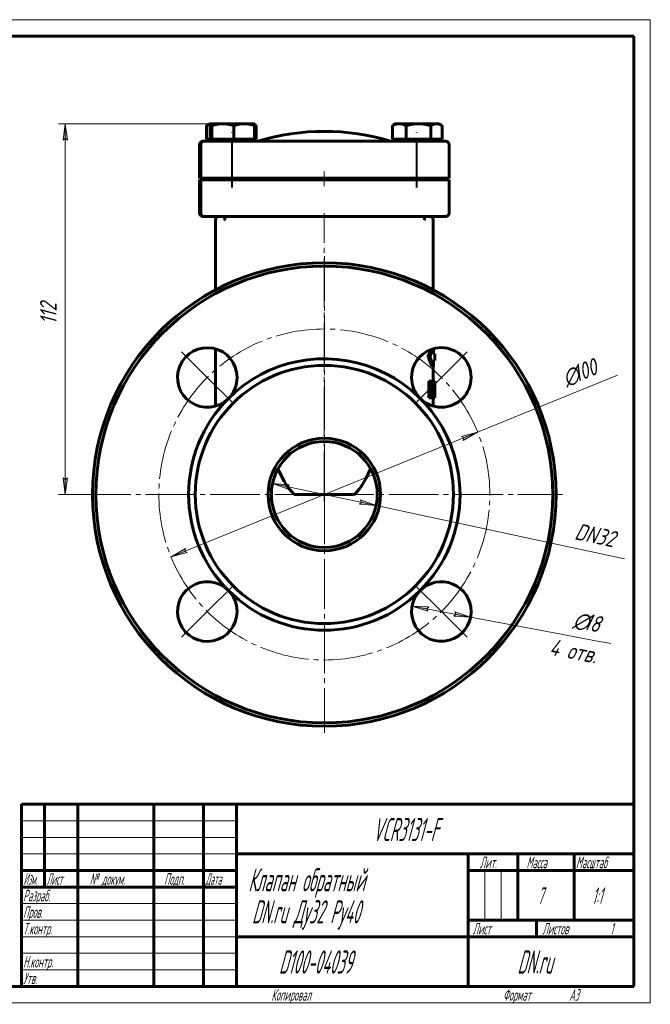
# Model space of a CAD drawing. Header units: millimetres. Extents: x 0 to 420, y 0 to 297.
# Tile 3 of 3: x 229 to 420, y 0 to 297. Entities that reach past the tile are written whole.
import ezdxf

# ---------------------------------------------------------------- set-up
doc = ezdxf.new("R2010")
doc.units = ezdxf.units.MM
for name, pattern in [('K5LT_AXLED', [19.5, 15, -1.5, 1.5, -1.5]), ('K5LT_BASIC', [0]), ('K5LT_THIN', [0])]:
    doc.linetypes.add(name, pattern=pattern)
doc.layers.add('Системный слой', color=7, linetype='Continuous')
doc.layers.add('Системный слой (1)', color=251, linetype='Continuous', true_color=0x6c6c6c)
doc.styles.add('KDIMTEXTSTYLE', font='GOST_AU.SHX', dxfattribs={"width": 0.96, "oblique": 15, "height": 5})
doc.styles.add('KTEXTSTYLE', font='GOST_AU.SHX', dxfattribs={"width": 0.56, "height": 5})
doc.dimstyles.new('KDIMSTYLE (1.00)', dxfattribs={"dimtxt": 5, "dimasz": 1, "dimexe": 2, "dimexo": 0, "dimgap": 1, "dimtad": 1, "dimtxsty": 'KDIMTEXTSTYLE', "dimsah": 1, "dimcen": 0, "dimdle": 1, "dimadec": 0, "dimazin": 0, "dimtfac": 0.667, "dimtmove": 0, "dimatfit": 3, "dimfxl": 1, "dimtvp": 1, "dimtolj": 1, "dimtzin": 0, "dimarcsym": 0})

# ---------------------------------------------------------------- blocks, each defined once
blk = doc.blocks.new('U0')
at = {"layer": 'Системный слой (1)', "color": 143, "linetype": 'K5LT_BASIC', "lineweight": 60, "true_color": 0x33acca}
for p, q in [((307.97, 160.34), (307.54, 161.37)), ((309.35, 157.65), (307.97, 160.34)), ((310.13, 156.39), (309.35, 157.65)), ((310.55, 155.79), (310.13, 156.39)), ((310.76, 155.5), (310.55, 155.79)), ((310.87, 155.36), (310.76, 155.5)), ((310.92, 155.28), (310.87, 155.36)), ((312.37, 153.58), (310.92, 155.28))]:
    blk.add_line(p, q, dxfattribs=at)
blk = doc.blocks.new('U1')
at = {"layer": 'Системный слой (1)', "color": 143, "linetype": 'K5LT_BASIC', "lineweight": 60, "true_color": 0x33acca}
for p, q in [((288.65, 215.38), (288.65, 236.58)), ((288.65, 180.28), (288.65, 197.58))]:
    blk.add_line(p, q, dxfattribs=at)
blk = doc.blocks.new('U2')
at = {"layer": 'Системный слой (1)', "color": 143, "linetype": 'K5LT_BASIC', "lineweight": 60, "true_color": 0x33acca}
for p, q in [((353.83, 184.37), (353.84, 184.51)), ((353.84, 184.51), (353.85, 184.6)), ((353.85, 184.77), (353.86, 184.93)), ((353.85, 184.68), (353.85, 184.77)), ((353.85, 184.63), (353.85, 184.68)), ((353.85, 184.61), (353.85, 184.63)), ((353.85, 184.6), (353.85, 184.61)), ((353.86, 185.19), (353.86, 185.28)), ((353.86, 185.11), (353.86, 185.19)), ((353.86, 185.03), (353.86, 185.11)), ((353.86, 184.93), (353.86, 185.03)), ((353.8, 184.07), (353.81, 184.09)), ((353.81, 184.13), (353.82, 184.18)), ((353.81, 184.11), (353.81, 184.13)), ((353.81, 184.1), (353.81, 184.11)), ((353.81, 184.09), (353.81, 184.1)), ((353.82, 184.26), (353.83, 184.37)), ((353.82, 184.18), (353.82, 184.26))]:
    blk.add_line(p, q, dxfattribs=at)
blk = doc.blocks.new('U3')
at = {"layer": 'Системный слой (1)', "color": 143, "linetype": 'K5LT_BASIC', "lineweight": 60, "true_color": 0x33acca}
for p, q in [((354.08, 187.74), (354.08, 187.77)), ((354.08, 182.77), (354.08, 182.8))]:
    blk.add_line(p, q, dxfattribs=at)
blk = doc.blocks.new('U4')
at = {"layer": 'Системный слой (1)', "color": 143, "linetype": 'K5LT_BASIC', "lineweight": 60, "true_color": 0x33acca}
for p, q in [((335.49, 161.37), (334.17, 158.52)), ((334.17, 158.52), (332.81, 156.26)), ((332.01, 155.15), (331.06, 154.01)), ((332.45, 155.74), (332.01, 155.15)), ((332.66, 156.04), (332.45, 155.74)), ((332.76, 156.18), (332.66, 156.04)), ((332.81, 156.26), (332.76, 156.18)), ((331.06, 154.01), (330.66, 153.58))]:
    blk.add_line(p, q, dxfattribs=at)
blk = doc.blocks.new('U5')
at = {"layer": 'Системный слой (1)', "color": 143, "linetype": 'K5LT_BASIC', "lineweight": 60, "true_color": 0x33acca}
for p, q in [((354.38, 215.38), (354.38, 236.58)), ((354.38, 187.77), (354.38, 192.2)), ((354.38, 180.28), (354.38, 182.77))]:
    blk.add_line(p, q, dxfattribs=at)
blk = doc.blocks.new('U6')
at = {"layer": 'Системный слой (1)', "color": 143, "linetype": 'K5LT_BASIC', "lineweight": 60, "true_color": 0x33acca}
for p, q in [((353.82, 186.35), (353.8, 186.46)), ((353.82, 186.26), (353.82, 186.35)), ((353.83, 186.21), (353.82, 186.26)), ((353.83, 186.19), (353.83, 186.21)), ((353.83, 186.17), (353.83, 186.19)), ((353.84, 186.01), (353.83, 186.17)), ((353.85, 185.8), (353.84, 186.01)), ((353.86, 185.64), (353.85, 185.8)), ((353.86, 185.52), (353.86, 185.64)), ((353.86, 185.41), (353.86, 185.52)), ((353.86, 185.28), (353.86, 185.41))]:
    blk.add_line(p, q, dxfattribs=at)
blk = doc.blocks.new('U7')
at = {"layer": 'Системный слой (1)', "color": 143, "linetype": 'K5LT_BASIC', "lineweight": 60, "true_color": 0x33acca}
for p, q in [((351.83, 237.23), (351.78, 236.88)), ((351.9, 237.46), (351.83, 237.23)), ((351.95, 237.58), (351.9, 237.46))]:
    blk.add_line(p, q, dxfattribs=at)
blk = doc.blocks.new('U8')
at = {"layer": 'Системный слой (1)', "color": 143, "linetype": 'K5LT_BASIC', "lineweight": 60, "true_color": 0x33acca}
for p, q in [((291.26, 237.58), (291.31, 237.45)), ((291.31, 237.45), (291.37, 237.22)), ((291.37, 237.22), (291.42, 236.89)), ((291.42, 236.89), (291.42, 236.89))]:
    blk.add_line(p, q, dxfattribs=at)
blk = doc.blocks.new('U9')
at = {"layer": 'Системный слой (1)', "color": 143, "linetype": 'K5LT_BASIC', "lineweight": 60, "true_color": 0x33acca}
for p, q in [((287.14, 265.3), (287.08, 265)), ((287.2, 265.49), (287.14, 265.3)), ((287.26, 265.57), (287.2, 265.49)), ((287.27, 265.57), (287.26, 265.57)), ((287.28, 265.58), (287.27, 265.58)), ((287.27, 265.58), (287.27, 265.57))]:
    blk.add_line(p, q, dxfattribs=at)
blk = doc.blocks.new('U10')
at = {"layer": 'Системный слой (1)', "color": 143, "linetype": 'K5LT_BASIC', "lineweight": 60, "true_color": 0x33acca}
for p, q in [((342.67, 265.44), (342.63, 265.3)), ((342.71, 265.53), (342.67, 265.44)), ((342.75, 265.57), (342.71, 265.53)), ((342.76, 265.57), (342.75, 265.57)), ((342.77, 265.58), (342.76, 265.58)), ((342.76, 265.58), (342.76, 265.57))]:
    blk.add_line(p, q, dxfattribs=at)
blk = doc.blocks.new('U11')
at = {"layer": 'Системный слой (1)', "color": 143, "linetype": 'K5LT_BASIC', "lineweight": 60, "true_color": 0x33acca}
for p, q in [((342.8, 265.56), (342.77, 265.58)), ((342.83, 265.51), (342.8, 265.56)), ((342.87, 265.44), (342.83, 265.51))]:
    blk.add_line(p, q, dxfattribs=at)
blk = doc.blocks.new('U12')
at = {"layer": 'Системный слой (1)', "color": 143, "linetype": 'K5LT_BASIC', "lineweight": 60, "true_color": 0x33acca}
for p, q in [((355.89, 265.53), (355.4, 265.58)), ((356.38, 265.38), (355.89, 265.53)), ((356.89, 265.12), (356.38, 265.38)), ((356.96, 265.08), (356.89, 265.12)), ((357.03, 265.04), (356.96, 265.08)), ((357.1, 265), (357.03, 265.04))]:
    blk.add_line(p, q, dxfattribs=at)
blk = doc.blocks.new('U13')
at = {"layer": 'Системный слой (1)', "color": 143, "linetype": 'K5LT_BASIC', "lineweight": 60, "true_color": 0x33acca}
for p, q in [((300.5, 265.23), (300.4, 265.28)), ((300.61, 265.18), (300.5, 265.23)), ((300.71, 265.12), (300.61, 265.18)), ((300.78, 265.08), (300.71, 265.12)), ((300.85, 265.04), (300.78, 265.08)), ((300.92, 265), (300.85, 265.04))]:
    blk.add_line(p, q, dxfattribs=at)
blk = doc.blocks.new('U14')
at = {"layer": 'Системный слой (1)', "color": 143, "linetype": 'K5LT_BASIC', "lineweight": 60, "true_color": 0x33acca}
for p, q in [((286.37, 265.21), (285.93, 265)), ((286.8, 265.37), (286.37, 265.21)), ((287.2, 265.49), (286.8, 265.37))]:
    blk.add_line(p, q, dxfattribs=at)
blk = doc.blocks.new('U15')
at = {"layer": 'Системный слой (1)', "color": 30, "linetype": 'K5LT_AXLED', "lineweight": 18, "true_color": 0xff8000}
for q in [(321.52, 225.58), (249.52, 153.58), (393.52, 153.58), (321.52, 81.58)]:
    blk.add_line((321.52, 153.58), q, dxfattribs=at)
blk = doc.blocks.new('U16')
at = {"layer": 'Системный слой (1)', "color": 30, "linetype": 'K5LT_AXLED', "lineweight": 18, "true_color": 0xff8000}
for p, q in [((286.16, 188.93), (278.38, 196.71)), ((356.87, 188.93), (364.65, 196.71)), ((293.94, 181.15), (286.16, 188.93)), ((349.09, 181.15), (356.87, 188.93)), ((293.94, 126), (286.16, 118.22)), ((349.09, 126), (356.87, 118.22)), ((286.16, 118.22), (278.38, 110.44)), ((356.87, 118.22), (364.65, 110.44))]:
    blk.add_line(p, q, dxfattribs=at)
for start, end in [(45, 135), (135, 225), (315, 45), (225, 315)]:
    blk.add_arc((321.52, 153.58), 50, start, end, dxfattribs=at)
blk = doc.blocks.new('D0')
at = {"layer": 'Системный слой (1)'}
for points in [[(363.45, 169.92), (367.83, 172.41), (362.95, 171.14), (363.66, 170.72)], [(280.08, 136.01), (279.37, 136.44), (279.58, 137.23), (275.2, 134.74)]]:
    blk.add_hatch(color=7, dxfattribs=at).paths.add_polyline_path(points)
at = {"layer": 'Системный слой (1)', "color": 7, "linetype": 'K5LT_THIN', "lineweight": 18, "true_color": 0xffffff}
for p, q in [((275.2, 134.74), (367.83, 172.41)), ((362.95, 171.14), (367.83, 172.41)), ((363.66, 170.72), (362.95, 171.14)), ((367.83, 172.41), (363.45, 169.92)), ((363.45, 169.92), (363.66, 170.72)), ((275.2, 134.74), (279.58, 137.23)), ((279.58, 137.23), (279.37, 136.44)), ((280.08, 136.01), (275.2, 134.74)), ((279.37, 136.44), (280.08, 136.01))]:
    blk.add_line(p, q, dxfattribs=at)
blk.add_wipeout([(395.28, 184.65), (392.5, 191.49), (404.59, 196.41), (407.37, 189.57)]).dxf.layer = 'Системный слой (1)'
blk.add_line((367.83, 172.41), (410.1, 189.6), dxfattribs=at)
at = {"layer": 'Системный слой (1)', "color": 7, "char_height": 5, "attachment_point": 1, "rotation": 22.1298, "style": 'KTEXTSTYLE'}
for s, insert in [('\\H5.0;\\W1.000;\\Q15;\\Q15;\\W0.960;100', (395.86, 192)), ('\\H5.0;\\W1.000;\\Q15;\\Q15;\\W0.960;∅', (392.8, 190.76))]:
    blk.add_mtext(s, dxfattribs=dict(at, insert=insert))
blk = doc.blocks.new('KDIMARROW_01')
at = {"layer": 'Системный слой'}
blk.add_hatch(color=0, dxfattribs=at).paths.add_polyline_path([(-5, -0.66), (0, 0), (-5, 0.66), (-4.5, 0)])
at = {"layer": 'Системный слой', "color": 0, "linetype": 'K5LT_THIN', "lineweight": 18}
for p, q in [((-4.5, 0), (-5, 0.66)), ((-5, 0.66), (0, 0)), ((0, 0), (-5, -0.66)), ((-5, -0.66), (-4.5, 0))]:
    blk.add_line(p, q, dxfattribs=at)
at = {"layer": 'Системный слой (1)', "color": 0, "linetype": 'K5LT_THIN', "lineweight": 18}
blk.add_line((321.52, 153.58), (320.52, 153.58), dxfattribs=at)
blk = doc.blocks.new('D1')
at = {"layer": 'Системный слой (1)'}
for points in [[(352.45, 119.06), (353.06, 119.61), (348.03, 119.89), (352.82, 118.32)], [(365.71, 116.55), (360.92, 118.12), (361.29, 117.38), (360.68, 116.83)]]:
    blk.add_hatch(color=7, dxfattribs=at).paths.add_polyline_path(points)
at = {"layer": 'Системный слой (1)', "color": 7, "linetype": 'K5LT_THIN', "lineweight": 18, "true_color": 0xffffff}
for p, q in [((348.03, 119.89), (353.06, 119.61)), ((352.82, 118.32), (348.03, 119.89)), ((348.03, 119.89), (365.71, 116.55)), ((353.06, 119.61), (352.45, 119.06)), ((352.45, 119.06), (352.82, 118.32)), ((360.68, 116.83), (361.29, 117.38)), ((365.71, 116.55), (360.68, 116.83)), ((361.29, 117.38), (360.92, 118.12)), ((360.92, 118.12), (365.71, 116.55))]:
    blk.add_line(p, q, dxfattribs=at)
blk.add_wipeout([(388.96, 103.62), (392.07, 120.09), (407.05, 117.26), (403.93, 100.79)]).dxf.layer = 'Системный слой (1)'
blk.add_line((365.71, 116.55), (408.08, 108.53), dxfattribs=at)
at = {"layer": 'Системный слой (1)', "color": 7, "char_height": 5, "attachment_point": 1, "rotation": 349.2889, "style": 'KTEXTSTYLE'}
for s, insert in [('\\H5.0;\\W1.000;\\Q15;\\Q15;\\W0.960;∅', (397.29, 118.3)), ('\\H5.0;\\W1.000;\\Q15;\\Q15;\\W0.960;18', (400.54, 117.68)), ('\\H5.0;\\W1.000;\\Q15;\\Q15;\\W0.960;4 отв.', (390.18, 110.09))]:
    blk.add_mtext(s, dxfattribs=dict(at, insert=insert))
blk = doc.blocks.new('D2')
at = {"layer": 'Системный слой (1)'}
for points in [[(310.27, 155.98), (310.9, 156.52), (305.87, 156.92), (310.62, 155.23)], [(337.16, 150.23), (332.41, 151.92), (332.76, 151.17), (332.13, 150.63)]]:
    blk.add_hatch(color=7, dxfattribs=at).paths.add_polyline_path(points)
at = {"layer": 'Системный слой (1)', "color": 7, "linetype": 'K5LT_THIN', "lineweight": 18, "true_color": 0xffffff}
for p, q in [((305.87, 156.92), (310.9, 156.52)), ((310.62, 155.23), (305.87, 156.92)), ((305.87, 156.92), (337.16, 150.23)), ((310.9, 156.52), (310.27, 155.98)), ((310.27, 155.98), (310.62, 155.23)), ((332.76, 151.17), (332.41, 151.92)), ((332.41, 151.92), (337.16, 150.23)), ((332.13, 150.63), (332.76, 151.17)), ((337.16, 150.23), (332.13, 150.63))]:
    blk.add_line(p, q, dxfattribs=at)
blk.add_wipeout([(396.57, 138.55), (398.11, 145.77), (411.49, 142.91), (409.95, 135.69)]).dxf.layer = 'Системный слой (1)'
blk.add_line((337.16, 150.23), (412.25, 134.18), dxfattribs=at)
at = {"layer": 'Системный слой (1)', "color": 7, "insert": (397.94, 145), "char_height": 5, "attachment_point": 1, "rotation": 347.9327, "style": 'KTEXTSTYLE'}
blk.add_mtext('\\H5.0;\\W1.000;\\Q15;\\Q15;\\W0.960;DN32', dxfattribs=at)
blk = doc.blocks.new('D3')
at = {"layer": 'Системный слой (1)'}
for points in [[(243.89, 260.58), (243.23, 265.58), (242.57, 260.58), (243.23, 261.08)], [(243.23, 153.58), (243.89, 158.58), (243.23, 158.08), (242.57, 158.58)]]:
    blk.add_hatch(color=7, dxfattribs=at).paths.add_polyline_path(points)
at = {"layer": 'Системный слой (1)', "color": 7, "linetype": 'K5LT_THIN', "lineweight": 18, "true_color": 0xffffff}
for p, q in [((290.83, 265.58), (241.23, 265.58)), ((242.57, 260.58), (243.23, 265.58)), ((243.23, 265.58), (243.89, 260.58)), ((243.23, 261.08), (242.57, 260.58)), ((243.89, 260.58), (243.23, 261.08)), ((243.23, 153.58), (242.57, 158.58)), ((242.57, 158.58), (243.23, 158.08)), ((243.23, 158.08), (243.89, 158.58)), ((243.89, 158.58), (243.23, 153.58)), ((251.52, 153.58), (241.23, 153.58))]:
    blk.add_line(p, q, dxfattribs=at)
blk.add_wipeout([(242.23, 204.96), (234.85, 204.96), (234.85, 213.82), (242.23, 213.82)]).dxf.layer = 'Системный слой (1)'
blk.add_line((243.23, 265.58), (243.23, 153.58), dxfattribs=at)
at = {"layer": 'Системный слой (1)', "color": 7, "insert": (235.64, 204.96), "char_height": 5, "attachment_point": 1, "rotation": 90, "style": 'KTEXTSTYLE'}
blk.add_mtext('\\H5.0;\\W1.000;\\Q15;\\Q15;\\W0.960;112', dxfattribs=at)
blk = doc.blocks.new('U36')
at = {"color": 7, "linetype": 'K5LT_THIN', "lineweight": 18, "true_color": 0xffffff}
for p, q in [((0, 297), (420, 297)), ((420, 297), (420, 0)), ((230, 55), (295, 55)), ((230, 50), (295, 50)), ((230, 45), (295, 45)), ((369.96, 25), (369.96, 40)), ((374.98, 25), (374.98, 40)), ((230, 30), (295, 30)), ((230, 25), (295, 25)), ((230, 20), (295, 20)), ((230, 15), (295, 15)), ((230, 10), (295, 10)), ((420, 0), (0, 0))]:
    blk.add_line(p, q, dxfattribs=at)
at = {"color": 143, "linetype": 'K5LT_BASIC', "lineweight": 60, "true_color": 0x33acca}
for p, q in [((20, 292), (415, 292)), ((415, 292), (415, 5)), ((230, 60), (415, 60)), ((230, 5), (230, 60)), ((237, 35), (237, 60)), ((247, 5), (247, 60)), ((270, 5), (270, 60)), ((285, 5), (285, 60)), ((295, 5), (295, 60)), ((295, 45), (415, 45)), ((365, 5), (365, 45)), ((380, 25), (380, 45)), ((397, 25), (397, 45)), ((230, 40), (295, 40)), ((365, 40), (380, 40)), ((380, 40), (415, 40)), ((230, 35), (295, 35)), ((365, 25), (415, 25)), ((385.57, 20), (385.57, 25)), ((295, 20), (365, 20)), ((365, 20), (415, 20)), ((415, 5), (20, 5))]:
    blk.add_line(p, q, dxfattribs=at)
at = {"color": 7, "attachment_point": 1, "style": 'KTEXTSTYLE'}
for s, insert, char_height in [('\\H5.0;\\W1.000;\\Q15;\\Q15;\\W0.560;\\H7.00;VCR3131-F', (336.13, 55.86), 7), ('\\H5.0;\\W1.000;\\Q15;\\Q15;\\W0.560;\\H3.50;Лит.', (368.47, 44.18), 3.5), ('\\H5.0;\\W1.000;\\Q15;\\Q15;\\W0.560;\\H3.50;Масса', (382.58, 44.18), 3.5), ('\\H5.0;\\W1.000;\\Q15;\\Q15;\\W0.540;\\H3.50;Масштаб', (397.52, 44.18), 3.5), ('\\H5.0;\\W1.000;\\Q15;\\Q15;\\W0.458;\\H3.50;Изм.', (230.62, 39.18), 3.5), ('\\H5.0;\\W1.000;\\Q15;\\Q15;\\W0.467;\\H3.50;Лист', (237.61, 39.18), 3.5), ('\\H5.0;\\W1.000;\\Q15;\\Q15;\\W0.560;\\H3.50;№ докум.', (250.63, 39.18), 3.5), ('\\H5.0;\\W1.000;\\Q15;\\Q15;\\W0.560;\\H3.50;Подп.', (273.1, 39.18), 3.5), ('\\H5.0;\\W1.000;\\Q15;\\Q15;\\W0.467;\\H3.50;Дата', (285.61, 39.18), 3.5), ('\\H5.0;\\W1.000;\\Q15;\\Q15;\\W0.560;\\H7.00;Клапан обратный', (298.54, 40.69), 7), ('\\H5.0;\\W1.000;\\Q15;\\Q15;\\W0.560;\\H3.50;Разраб.', (230.5, 34.18), 3.5), ('\\H5.0;\\W1.000;\\Q15;\\Q15;\\W0.560;7', (386, 34.9), 5), ('\\H5.0;\\W1.000;\\Q15;\\Q15;\\W0.560;{\\c16737820;1:1}', (402.44, 34.9), 5), ('\\H5.0;\\W1.000;\\Q15;\\Q15;\\W0.560;\\H7.00;DN.ru Ду32 Ру40', (299.65, 31.02), 7), ('\\H5.0;\\W1.000;\\Q15;\\Q15;\\W0.560;\\H3.50;Пров.', (230.5, 29.18), 3.5), ('\\H5.0;\\W1.000;\\Q15;\\Q15;\\W0.560;\\H3.50;Т.контр.', (230.5, 24.18), 3.5), ('\\H5.0;\\W1.000;\\Q15;\\Q15;\\W0.560;\\H3.50;Лист', (366.32, 24.18), 3.5), ('\\H5.0;\\W1.000;\\Q15;\\Q15;\\W0.560;\\H3.50;Листов', (387.36, 24.18), 3.5), ('\\H5.0;\\W1.000;\\Q15;\\Q15;\\W0.560;\\H3.50;1', (407.91, 24.18), 3.5), ('\\H5.0;\\W1.000;\\Q15;\\Q15;\\W0.560;\\H7.00;{\\c16737820;D100-04039}', (307.8, 15.86), 7), ('\\H5.0;\\W1.000;\\Q15;\\Q15;\\W0.560;\\H7.00;DN.ru', (379.84, 15.86), 7), ('\\H5.0;\\W1.000;\\Q15;\\Q15;\\W0.560;\\H3.50;Н.контр.', (230.5, 14.18), 3.5), ('\\H5.0;\\W1.000;\\Q15;\\Q15;\\W0.560;\\H3.50;Утв.', (230.5, 9.18), 3.5), ('\\H5.0;\\W1.000;\\Q15;\\Q15;\\W0.560;\\H3.50;Копировал', (305.5, 4.18), 3.5), ('\\H5.0;\\W1.000;\\Q15;\\Q15;\\W0.560;\\H3.50;Формат', (375.5, 4.18), 3.5), ('\\H5.0;\\W1.000;\\Q15;\\Q15;\\W0.560;\\H3.50;A3', (395.5, 4.18), 3.5)]:
    blk.add_mtext(s, dxfattribs=dict(at, insert=insert, char_height=char_height))

msp = doc.modelspace()

# ---------------------------------------------------------------- linework, layer by layer
at = {"layer": 'Системный слой (1)', "color": 143, "linetype": 'K5LT_BASIC', "lineweight": 60, "true_color": 0x33acca}
for p, q in [((285.929, 260.876), (285.929, 264.996)), ((286.924, 265.576), (286.135, 265.121)), ((286.924, 265.576), (287.27, 265.576)), ((287.076, 260.876), (287.076, 264.996)), ((287.27, 265.576), (287.257, 265.569)), ((287.27, 265.576), (287.28, 265.576)), ((287.28, 265.576), (290.831, 265.576)), ((287.484, 260.876), (287.484, 264.996)), ((290.831, 265.576), (297.321, 265.576)), ((294.178, 260.876), (294.178, 264.996)), ((297.321, 265.576), (300.27, 265.576)), ((300.27, 265.576), (300.284, 265.569)), ((300.398, 265.302), (300.712, 265.121)), ((300.465, 260.876), (300.465, 264.996)), ((300.918, 260.876), (300.918, 264.996)), ((342.112, 260.876), (342.112, 264.996)), ((343.107, 265.576), (342.318, 265.121)), ((342.76, 265.576), (342.747, 265.569)), ((342.76, 265.576), (342.769, 265.576)), ((342.769, 265.576), (343.107, 265.576)), ((343.107, 265.576), (344.162, 265.576)), ((344.162, 265.576), (349.96, 265.576)), ((346.213, 260.876), (346.213, 264.996)), ((349.96, 265.576), (355.404, 265.576)), ((353.707, 260.876), (353.707, 264.996)), ((355.404, 265.576), (356.107, 265.576)), ((356.107, 265.576), (356.895, 265.121)), ((357.101, 260.876), (357.101, 264.996)), ((283.845, 249.176), (283.845, 259.276)), ((284.167, 249.176), (284.167, 259.276)), ((284.845, 260.276), (284.845, 260.276)), ((284.864, 260.276), (284.845, 260.276)), ((285.168, 260.276), (284.864, 260.276)), ((285.168, 260.276), (285.167, 260.276)), ((285.187, 260.276), (285.168, 260.276)), ((294.242, 260.276), (285.187, 260.276)), ((287.076, 260.876), (285.929, 260.876)), ((286.924, 260.876), (286.924, 260.276)), ((287.28, 260.876), (287.076, 260.876)), ((287.27, 260.876), (287.27, 260.276)), ((287.484, 260.876), (287.28, 260.876)), ((290.831, 260.876), (287.484, 260.876)), ((294.178, 260.876), (290.831, 260.876)), ((297.321, 260.876), (294.178, 260.876)), ((349.241, 260.276), (294.242, 260.276)), ((300.465, 260.876), (297.321, 260.876)), ((300.27, 260.876), (300.27, 260.276)), ((300.918, 260.876), (300.465, 260.876)), ((344.162, 260.876), (342.112, 260.876)), ((342.76, 260.876), (342.76, 260.276)), ((343.107, 260.876), (343.107, 260.276)), ((346.213, 260.876), (344.162, 260.876)), ((349.96, 260.876), (346.213, 260.876)), ((358.185, 260.276), (349.241, 260.276)), ((353.707, 260.876), (349.96, 260.876)), ((355.404, 260.876), (353.707, 260.876)), ((357.101, 260.876), (355.404, 260.876)), ((356.107, 260.876), (356.107, 260.276)), ((359.185, 249.176), (359.185, 259.276)), ((283.845, 249.176), (283.845, 249.176)), ((283.845, 249.176), (283.864, 249.176)), ((283.845, 248.676), (283.845, 248.676)), ((283.845, 248.676), (283.86, 248.676)), ((283.845, 238.576), (283.845, 248.676)), ((284.172, 248.676), (283.86, 248.676)), ((283.864, 249.176), (284.167, 249.176)), ((284.167, 249.176), (284.168, 249.176)), ((284.168, 249.176), (284.187, 249.176)), ((284.172, 248.676), (284.172, 248.676)), ((284.172, 238.576), (284.172, 248.676)), ((284.172, 248.676), (284.187, 248.676)), ((284.187, 249.176), (294.249, 249.176)), ((294.249, 248.676), (284.187, 248.676)), ((289.424, 249.176), (289.424, 249.043)), ((289.79, 248.676), (289.424, 249.043)), ((289.77, 249.043), (289.424, 249.043)), ((289.77, 249.176), (289.77, 249.043)), ((290.137, 248.676), (289.77, 249.043)), ((297.338, 249.043), (289.77, 249.043)), ((294.249, 249.176), (349.248, 249.176)), ((294.249, 248.676), (349.248, 248.676)), ((297.77, 249.043), (297.338, 249.043)), ((297.403, 248.676), (297.77, 249.043)), ((297.77, 249.176), (297.77, 249.043)), ((314.015, 248.676), (314.015, 249.176)), ((329.015, 248.676), (329.015, 249.176)), ((345.26, 249.176), (345.26, 249.043)), ((345.627, 248.676), (345.26, 249.043)), ((345.607, 249.043), (345.26, 249.043)), ((345.607, 249.176), (345.607, 249.043)), ((347.798, 249.043), (345.607, 249.043)), ((345.974, 248.676), (345.607, 249.043)), ((353.607, 249.043), (347.798, 249.043)), ((349.248, 249.176), (359.185, 249.176)), ((359.185, 248.676), (349.248, 248.676)), ((353.24, 248.676), (353.607, 249.043)), ((353.607, 249.176), (353.607, 249.043)), ((359.185, 238.576), (359.185, 248.676)), ((284.845, 237.576), (284.86, 237.576)), ((284.845, 237.576), (284.845, 237.576)), ((284.86, 237.576), (285.172, 237.576)), ((285.172, 237.576), (285.172, 237.576)), ((285.172, 237.576), (285.187, 237.576)), ((285.187, 237.576), (294.242, 237.576)), ((294.242, 237.576), (349.241, 237.576)), ((349.241, 237.576), (358.185, 237.576)), ((352.818, 195.038), (353.859, 197.413)), ((353.343, 195.038), (354.421, 197.592)), ((354.5, 196.038), (354.5, 197.614)), ((352.818, 195.038), (353.343, 195.038)), ((354.5, 196.038), (354.877, 196.038)), ((354.5, 192.204), (354.5, 194.038)), ((354.5, 194.038), (354.877, 194.038)), ((354.877, 194.038), (354.877, 196.038)), ((353.994, 192.204), (354.5, 192.204)), ((353.103, 182.771), (353.103, 187.771)), ((353.623, 187.771), (353.103, 187.771)), ((353.922, 187.771), (353.623, 187.771)), ((353.623, 187.771), (353.623, 182.771)), ((354.586, 187.771), (354.081, 187.771)), ((354.698, 187.771), (354.586, 187.771)), ((354.586, 187.771), (354.586, 182.771)), ((354.846, 187.771), (354.698, 187.771)), ((354.846, 187.771), (354.846, 183.813)), ((354.867, 187.771), (354.846, 187.771)), ((354.867, 182.771), (354.867, 187.771)), ((353.803, 183.347), (353.803, 187.196)), ((353.803, 187.196), (353.93, 187.196)), ((354.224, 186.896), (353.803, 186.896)), ((354.662, 182.771), (354.662, 187.083)), ((353.623, 182.771), (353.103, 182.771)), ((353.623, 182.771), (353.925, 182.771)), ((354.236, 183.679), (353.803, 183.679)), ((353.93, 183.347), (353.803, 183.347)), ((354.586, 182.771), (354.081, 182.771)), ((354.586, 182.771), (354.662, 182.771)), ((354.84, 182.771), (354.662, 182.771)), ((354.84, 182.771), (354.867, 182.771)), ((354.875, 183.728), (354.867, 183.728)), ((354.875, 182.771), (354.867, 182.771)), ((354.875, 183.728), (354.875, 182.771)), ((312.367, 153.576), (330.663, 153.576))]:
    msp.add_line(p, q, dxfattribs=at)
at = {"layer": 'Системный слой (1)', "color": 30, "linetype": 'K5LT_AXLED', "lineweight": 18, "true_color": 0xff8000}
for p, q in [((293.424, 246.276), (293.424, 262.876)), ((293.77, 246.276), (293.77, 262.876)), ((349.26, 246.276), (349.26, 262.876)), ((349.607, 246.276), (349.607, 262.876)), ((321.515, 246.676), (321.515, 251.176)), ((321.515, 151.576), (321.515, 238.576))]:
    msp.add_line(p, q, dxfattribs=at)
at = {"layer": 'Системный слой (1)', "color": 143, "linetype": 'K5LT_BASIC', "lineweight": 60, "true_color": 0x33acca}
for centre, radius in [((321.515, 153.576), 69), ((356.87, 188.932), 9), ((321.515, 153.576), 39), ((321.515, 153.576), 17), ((321.515, 153.576), 16)]:
    msp.add_circle(centre, radius, dxfattribs=at)
for centre, radius, start, end in [((321.515, 195.11), 68.167, 72.93847, 107.06153), ((284.845, 259.276), 1, 90, 180), ((285.167, 259.276), 1, 90, 180), ((358.185, 259.276), 1, 0, 90), ((284.845, 238.576), 1, 180, 270), ((285.172, 238.576), 1, 180, 270), ((358.185, 238.576), 1, 270, 0), ((289.654, 236.576), 1, 90, 180), ((353.377, 236.576), 1, 0, 90), ((321.515, 153.576), 70, 0, 180), ((286.16, 188.932), 9, 0, 315), ((321.515, 153.576), 41, 0, 135), ((286.16, 188.932), 9, 315, 0), ((321.515, 153.576), 41, 135, 225), ((321.515, 153.576), 70, 180, 0), ((321.515, 153.576), 41, 315, 0), ((286.16, 118.221), 9, 45, 0), ((356.87, 118.221), 9, 0, 135), ((286.16, 118.221), 9, 0, 45), ((321.515, 153.576), 41, 225, 315), ((356.87, 118.221), 9, 135, 0)]:
    msp.add_arc(centre, radius, start, end, dxfattribs=at)
for centre, major_axis, ratio, start_param, end_param in [((321.515, 189.369), (-32.862, 0), 0.5669134, 3.2943392, 3.4508031), ((321.515, 189.369), (-33.362, 0), 0.5669134, 3.2920324, 3.4460189), ((321.515, 180.984), (0, -65.582), 0.5087001, 1.6139458, 1.6744802), ((321.515, 179.722), (0, -65.012), 0.5131579, 1.6177147, 1.684254)]:
    msp.add_ellipse(centre, major_axis=major_axis, ratio=ratio, start_param=start_param, end_param=end_param, dxfattribs=at)
for points, weights in [([(285.929, 264.996), (286.034, 265.063), (286.136, 265.121)], [1, 1.00423471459, 1.00752447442]), ([(287.484, 264.996), (287.375, 265.576), (287.28, 265.576)], [1, 1.0379548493, 1]), ([(290.831, 265.576), (289.278, 265.576), (287.484, 264.996)], [1, 1.0379548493, 1]), ([(294.178, 264.996), (292.384, 265.576), (290.831, 265.576)], [1, 1.0379548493, 1]), ([(297.321, 265.576), (295.863, 265.576), (294.178, 264.996)], [1, 1.0379548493, 1]), ([(300.465, 264.996), (298.78, 265.576), (297.321, 265.576)], [1, 1.0379548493, 1]), ([(300.28, 265.571), (300.366, 265.521), (300.465, 264.996)], [1.00672304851, 1.03422722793, 1]), ([(344.162, 265.576), (343.211, 265.576), (342.112, 264.996)], [1, 1.0379548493, 1]), ([(342.112, 264.996), (342.217, 265.063), (342.319, 265.121)], [1, 1.00423471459, 1.00752447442]), ([(346.213, 264.996), (345.114, 265.576), (344.162, 265.576)], [1, 1.0379548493, 1]), ([(349.96, 265.576), (348.221, 265.576), (346.213, 264.996)], [1, 1.0379548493, 1]), ([(353.707, 264.996), (351.699, 265.576), (349.96, 265.576)], [1, 1.0379548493, 1]), ([(355.404, 265.576), (354.617, 265.576), (353.707, 264.996)], [1, 1.0379548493, 1])]:
    msp.add_rational_spline(points, weights, degree=2, dxfattribs=at)
for points, knots in [([(291.517, 236.576), (291.517, 236.577), (291.516, 236.578), (291.51, 236.589), (291.503, 236.601), (291.491, 236.624), (291.485, 236.636), (291.474, 236.662), (291.468, 236.675), (291.457, 236.704), (291.452, 236.719), (291.443, 236.749), (291.439, 236.763), (291.432, 236.79), (291.43, 236.802), (291.424, 236.836), (291.421, 236.859), (291.419, 236.882), (291.419, 236.883), (291.418, 236.884)], [-0.000366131, -0.000366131, -0.000366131, -0.000366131, 0, 0, 0.005800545, 0.005800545, 0.011898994, 0.011898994, 0.018500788, 0.018500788, 0.025664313, 0.025664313, 0.032251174, 0.032251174, 0.03769153, 0.03769153, 0.047463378, 0.047463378, 0.047915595, 0.047915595, 0.047915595, 0.047915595]), ([(351.776, 236.876), (351.776, 236.872), (351.776, 236.869), (351.766, 236.766), (351.735, 236.667), (351.684, 236.578), (351.683, 236.577), (351.683, 236.576)], [0.030659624, 0.030659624, 0.030659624, 0.030659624, 0.032201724, 0.032201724, 0.074623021, 0.074623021, 0.074957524, 0.074957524, 0.074957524, 0.074957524]), ([(354.308, 187.374), (354.278, 187.481), (354.243, 187.561), (354.201, 187.627), (354.197, 187.633), (354.187, 187.648), (354.18, 187.657), (354.165, 187.676), (354.157, 187.685), (354.135, 187.706), (354.122, 187.716), (354.089, 187.737), (354.067, 187.748), (354.028, 187.759), (354.014, 187.763), (353.977, 187.769), (353.954, 187.771), (353.928, 187.771), (353.925, 187.771), (353.922, 187.771)], [-0.35940065, -0.35940065, -0.35940065, -0.35940065, -0.19489366, -0.19489366, -0.17691639, -0.17691639, -0.15132076, -0.15132076, -0.12388458, -0.12388458, -0.09240553, -0.09240553, -0.05277374, -0.05277374, -0.03301743, -0.03301743, -0.00342363, -0.00342363, 0, 0, 0, 0]), ([(354.482, 185.267), (354.482, 185.499), (354.479, 185.733), (354.461, 186.239), (354.447, 186.432), (354.416, 186.8), (354.388, 187.021), (354.337, 187.267), (354.323, 187.323), (354.308, 187.374)], [-0.18419644, -0.18419644, -0.18419644, -0.18419644, -0.15270509, -0.15270509, -0.11382015, -0.11382015, -0.02823781, -0.02823781, 0, 0, 0, 0]), ([(353.93, 187.196), (353.948, 187.196), (353.965, 187.195), (353.998, 187.189), (354.014, 187.184), (354.043, 187.172), (354.056, 187.165), (354.075, 187.152), (354.082, 187.146), (354.094, 187.136), (354.099, 187.131), (354.103, 187.126), (354.104, 187.125), (354.104, 187.125), (354.148, 187.078), (354.188, 187.001), (354.224, 186.896)], [-0.10114964, -0.10114964, -0.10114964, -0.10114964, -0.09417029, -0.09417029, -0.08560831, -0.08560831, -0.0764523, -0.0764523, -0.06983967, -0.06983967, -0.06370354, -0.06370354, -0.06322705, -0.06322705, -0.06284785, 0, 0, 0, 0]), ([(354.224, 186.896), (354.251, 186.813), (354.274, 186.71), (354.314, 186.461), (354.329, 186.32), (354.36, 185.888), (354.367, 185.578), (354.367, 185.275)], [-0.18835955, -0.18835955, -0.18835955, -0.18835955, -0.13985523, -0.13985523, -0.09076242, -0.09076242, 0, 0, 0, 0]), ([(354.367, 185.275), (354.367, 185.051), (354.363, 184.818), (354.347, 184.457), (354.336, 184.27), (354.293, 183.922), (354.268, 183.787), (354.236, 183.679)], [-0.22788686, -0.22788686, -0.22788686, -0.22788686, -0.12587354, -0.12587354, -0.05890324, -0.05890324, 0, 0, 0, 0]), ([(354.307, 183.173), (354.334, 183.269), (354.358, 183.383), (354.4, 183.65), (354.417, 183.8), (354.452, 184.189), (354.472, 184.507), (354.481, 185.049), (354.482, 185.158), (354.482, 185.267)], [-0.34498138, -0.34498138, -0.34498138, -0.34498138, -0.25590583, -0.25590583, -0.16341351, -0.16341351, -0.03283301, -0.03283301, 0, 0, 0, 0]), ([(353.925, 182.771), (353.996, 182.771), (354.07, 182.785), (354.167, 182.862), (354.216, 182.915), (354.284, 183.099), (354.296, 183.134), (354.307, 183.173)], [-0.2935541, -0.2935541, -0.2935541, -0.2935541, -0.12043834, -0.12043834, -0.02179194, -0.02179194, 0, 0, 0, 0]), ([(354.236, 183.679), (354.185, 183.5), (354.134, 183.442), (354.055, 183.364), (353.992, 183.347), (353.93, 183.347)], [-0.11395826, -0.11395826, -0.11395826, -0.11395826, -0.07867127, -0.07867127, 0, 0, 0, 0])]:
    msp.add_open_spline(points, degree=3, knots=knots, dxfattribs=at)

# ---------------------------------------------------------------- block references
at = {"layer": 'Системный слой (1)'}
for name in ['U14', 'U9', 'U13', 'U10', 'U11', 'U12', 'U1', 'U8', 'U7', 'U5', 'U15', 'U16', 'U3', 'U6', 'U2', 'U0', 'U4']:
    msp.add_blockref(name, (0, 0), dxfattribs=at)

# ---------------------------------------------------------------- next in the draw order: dimensions: what is measured, and where the dimension line sits
at = {"layer": 'Системный слой (1)', "color": 7}
dim = msp.add_diameter_dim_2p(p1=(275.198, 134.741), p2=(367.832, 172.412), dimstyle='KDIMSTYLE (1.00)', override={"dimpost": '\\H5.0;\\W0.960;\\Q15;<>', "dimblk1": 'KDIMARROW_01', "dimblk2": 'KDIMARROW_01', "dimclrt": 7, "dimtol": 1, "dimtp": 0, "dimtm": 0, "dimtdec": 5, "dimatfit": 2, "dimtolj": 1}, dxfattribs=at)
dim.commit()
dim.dimension.update_dxf_attribs({"geometry": 'D0', "text_midpoint": (401.955, 186.288), "dimtype": 163})
dim = msp.add_diameter_dim_2p(p1=(348.027, 119.894), p2=(365.714, 116.548), dimstyle='KDIMSTYLE (1.00)', override={"dimpost": '\\H5.0;\\W0.960;\\Q15;<>\\X\\H5.0;\\W0.960;\\Q15;\\Q15;4 отв.', "dimblk1": 'KDIMARROW_01', "dimblk2": 'KDIMARROW_01', "dimclrt": 7, "dimtol": 1, "dimtp": 0, "dimtm": 0, "dimtdec": 5, "dimatfit": 2, "dimtolj": 1}, dxfattribs=at)
dim.commit()
dim.dimension.update_dxf_attribs({"geometry": 'D1', "text_midpoint": (398.314, 110.382)})

# ---------------------------------------------------------------- next in the draw order: dimensions: what is measured, and where the dimension line sits
dim = msp.add_linear_dim(base=(243.23, 265.576), p1=(251.515, 153.576), p2=(290.831, 265.576), angle=90, dimstyle='KDIMSTYLE (1.00)', override={"dimexo": 0, "dimpost": '\\H5.0;\\W0.960;\\Q15;<>', "dimblk1": 'KDIMARROW_01', "dimblk2": 'KDIMARROW_01', "dimse1": 0, "dimse2": 0, "dimclrt": 7, "dimtol": 1, "dimtp": 0, "dimtm": 0, "dimtdec": 5, "dimtolj": 1}, dxfattribs=at)
dim.commit()
dim.dimension.update_dxf_attribs({"geometry": 'D3', "text_midpoint": (243.23, 209.576), "dimtype": 160})
dim = msp.add_diameter_dim_2p(p1=(305.869, 156.921), p2=(337.162, 150.231), dimstyle='KDIMSTYLE (1.00)', override={"dimpost": '\\H5.0;\\W0.960;\\Q15;\\Q15;DN\\H5.0;\\W0.960;\\Q15;<>', "dimblk1": 'KDIMARROW_01', "dimblk2": 'KDIMARROW_01', "dimclrt": 7, "dimtol": 1, "dimtp": 0, "dimtm": 0, "dimtdec": 5, "dimatfit": 2, "dimtolj": 1}, dxfattribs=at)
dim.commit()
dim.dimension.update_dxf_attribs({"geometry": 'D2', "text_midpoint": (403.327, 136.086), "dimtype": 163})

# ---------------------------------------------------------------- next in the draw order: block references
msp.add_blockref('U36', (0, 0))

doc.saveas('drawing.dxf')
